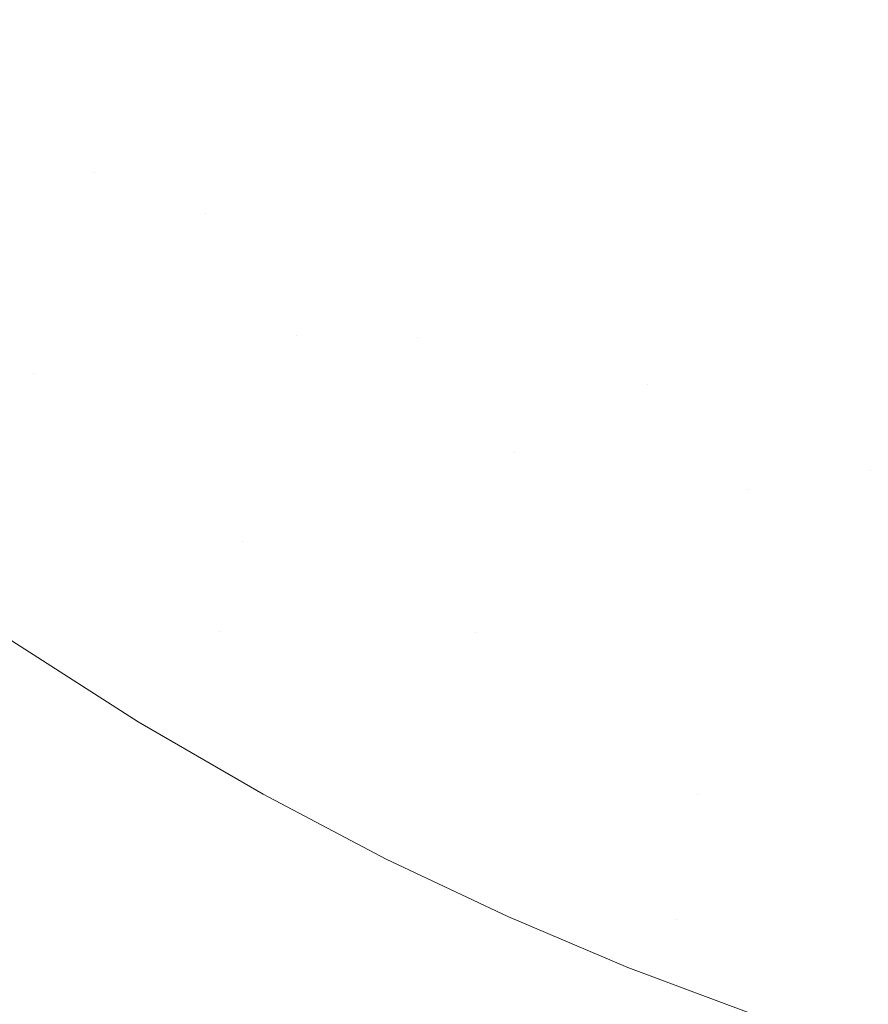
# Model space of a CAD drawing. Header units: centimetres. Extents: x -17.1 to 18.2, y 4.2 to 6.
# Tile 94 of 256: x -5.1793 to -5.1382, y 4.4084 to 4.456. Entities that reach past the tile are written whole.
import ezdxf

# ---------------------------------------------------------------- set-up
doc = ezdxf.new("R2010")
doc.units = ezdxf.units.CM
doc.header["$LTSCALE"] = 2.54
doc.layers.add('Lucido design-1', color=7, linetype='Continuous')

# ---------------------------------------------------------------- blocks, each defined once
blk = doc.blocks.new('Gruppo-3-1')
at = {"color": 7, "linetype": 'Continuous', "lineweight": 9}
blk.add_3dface([(-17.020308, 5.900212, -2276.22217), (-17.020308, 4.300212, -2276.22217), (18.147234, 4.300212, -2276.22217), (18.147234, 5.900212, -2276.22217)], dxfattribs=at)
for points, invisible_edges in [([(-5.177567, 4.461366, -2277.016431), (-5.172831, 4.457951, -2277.016431), (-5.173628, 4.455331, -2277.017404), (-5.178415, 4.458783, -2277.017404)], 15), ([(-5.167998, 4.45473, -2277.016431), (-5.172831, 4.457951, -2277.016431), (-5.172046, 4.46053, -2277.015378), (-5.167265, 4.457342, -2277.015378)], 15), ([(-5.166545, 4.45991, -2277.014245), (-5.161724, 4.456955, -2277.014245), (-5.162393, 4.454355, -2277.015378), (-5.167265, 4.457342, -2277.015378)], 15), ([(-5.134952, 4.455755, -2277.008989), (-5.139925, 4.45754, -2277.008989), (-5.139517, 4.459966, -2277.007509), (-5.134594, 4.458199, -2277.007509)], 15), ([(-5.156819, 4.454204, -2277.014245), (-5.161724, 4.456955, -2277.014245), (-5.161067, 4.459505, -2277.013037), (-5.156214, 4.456784, -2277.013037)], 15), ([(-5.155621, 4.459312, -2277.011756), (-5.15074, 4.456828, -2277.011756), (-5.151282, 4.454273, -2277.013037), (-5.156214, 4.456784, -2277.013037)], 15), ([(-5.145789, 4.454558, -2277.011756), (-5.15074, 4.456828, -2277.011756), (-5.15021, 4.459327, -2277.010405), (-5.145309, 4.457081, -2277.010405)], 15), ([(-5.144841, 4.459546, -2277.008989), (-5.139925, 4.45754, -2277.008989), (-5.140343, 4.455054, -2277.010405), (-5.145309, 4.457081, -2277.010405)], 15), ([(-5.178415, 4.458783, -2277.017404), (-5.173628, 4.455331, -2277.017404), (-5.174437, 4.452673, -2277.018292), (-5.179276, 4.456162, -2277.018292)], 15), ([(-5.168743, 4.452075, -2277.017404), (-5.173628, 4.455331, -2277.017404), (-5.172831, 4.457951, -2277.016431), (-5.167998, 4.45473, -2277.016431)], 15), ([(-5.167265, 4.457342, -2277.015378), (-5.162393, 4.454355, -2277.015378), (-5.163074, 4.45171, -2277.016431), (-5.167998, 4.45473, -2277.016431)], 15), ([(-5.13532, 4.453251, -2277.010405), (-5.140343, 4.455054, -2277.010405), (-5.139925, 4.45754, -2277.008989), (-5.134952, 4.455755, -2277.008989)], 15), ([(-5.157436, 4.451576, -2277.015378), (-5.162393, 4.454355, -2277.015378), (-5.161724, 4.456955, -2277.014245), (-5.156819, 4.454204, -2277.014245)], 15), ([(-5.156214, 4.456784, -2277.013037), (-5.151282, 4.454273, -2277.013037), (-5.151835, 4.451667, -2277.014245), (-5.156819, 4.454204, -2277.014245)], 15), ([(-5.146278, 4.45198, -2277.013037), (-5.151282, 4.454273, -2277.013037), (-5.15074, 4.456828, -2277.011756), (-5.145789, 4.454558, -2277.011756)], 15), ([(-5.145309, 4.457081, -2277.010405), (-5.140343, 4.455054, -2277.010405), (-5.140771, 4.45251, -2277.011756), (-5.145789, 4.454558, -2277.011756)], 15), ([(-5.17567, 4.44862, -2277.019461), (-5.176086, 4.447254, -2277.019806), (-5.18587, 4.454579, -2277.019806), (-5.185402, 4.455906, -2277.019461)], 15), ([(-5.17567, 4.44862, -2277.019461), (-5.185402, 4.455906, -2277.019461), (-5.180149, 4.453507, -2277.019093)], 11), ([(-5.179276, 4.456162, -2277.018292), (-5.174437, 4.452673, -2277.018292), (-5.175257, 4.449979, -2277.019093), (-5.180149, 4.453507, -2277.019093)], 15), ([(-5.169499, 4.449381, -2277.018292), (-5.174437, 4.452673, -2277.018292), (-5.173628, 4.455331, -2277.017404), (-5.168743, 4.452075, -2277.017404)], 15), ([(-5.135695, 4.450688, -2277.011756), (-5.140771, 4.45251, -2277.011756), (-5.140343, 4.455054, -2277.010405), (-5.13532, 4.453251, -2277.010405)], 15), ([(-5.176924, 4.444501, -2277.020427), (-5.186815, 4.451906, -2277.020427), (-5.18587, 4.454579, -2277.019806), (-5.176086, 4.447254, -2277.019806)], 15), ([(-5.167998, 4.45473, -2277.016431), (-5.163074, 4.45171, -2277.016431), (-5.163766, 4.449023, -2277.017404), (-5.168743, 4.452075, -2277.017404)], 15), ([(-5.158063, 4.448901, -2277.016431), (-5.163074, 4.45171, -2277.016431), (-5.162393, 4.454355, -2277.015378), (-5.157436, 4.451576, -2277.015378)], 15), ([(-5.145789, 4.454558, -2277.011756), (-5.140771, 4.45251, -2277.011756), (-5.141209, 4.44991, -2277.013037), (-5.146278, 4.45198, -2277.013037)], 15), ([(-5.156819, 4.454204, -2277.014245), (-5.151835, 4.451667, -2277.014245), (-5.152399, 4.449011, -2277.015378), (-5.157436, 4.451576, -2277.015378)], 15), ([(-5.146778, 4.449349, -2277.014245), (-5.151835, 4.451667, -2277.014245), (-5.151282, 4.454273, -2277.013037), (-5.146278, 4.45198, -2277.013037)], 15), ([(-5.180149, 4.453507, -2277.019093), (-5.175257, 4.449979, -2277.019093), (-5.17567, 4.44862, -2277.019461)], 11), ([(-5.170265, 4.446652, -2277.019093), (-5.175257, 4.449979, -2277.019093), (-5.174437, 4.452673, -2277.018292), (-5.169499, 4.449381, -2277.018292)], 15), ([(-5.136079, 4.44807, -2277.013037), (-5.141209, 4.44991, -2277.013037), (-5.140771, 4.45251, -2277.011756), (-5.135695, 4.450688, -2277.011756)], 15), ([(-5.168743, 4.452075, -2277.017404), (-5.163766, 4.449023, -2277.017404), (-5.164468, 4.446296, -2277.018292), (-5.169499, 4.449381, -2277.018292)], 15), ([(-5.146278, 4.45198, -2277.013037), (-5.141209, 4.44991, -2277.013037), (-5.141655, 4.447258, -2277.014245), (-5.146778, 4.449349, -2277.014245)], 15), ([(-5.177769, 4.441724, -2277.020957), (-5.187767, 4.449209, -2277.020957), (-5.186815, 4.451906, -2277.020427), (-5.176924, 4.444501, -2277.020427)], 15), ([(-5.158701, 4.446183, -2277.017404), (-5.163766, 4.449023, -2277.017404), (-5.163074, 4.45171, -2277.016431), (-5.158063, 4.448901, -2277.016431)], 15), ([(-5.157436, 4.451576, -2277.015378), (-5.152399, 4.449011, -2277.015378), (-5.152972, 4.446309, -2277.016431), (-5.158063, 4.448901, -2277.016431)], 15), ([(-5.147288, 4.446669, -2277.015378), (-5.152399, 4.449011, -2277.015378), (-5.151835, 4.451667, -2277.014245), (-5.146778, 4.449349, -2277.014245)], 15), ([(-5.17567, 4.44862, -2277.019461), (-5.175257, 4.449979, -2277.019093), (-5.170265, 4.446652, -2277.019093)], 11), ([(-5.136471, 4.445398, -2277.014245), (-5.141655, 4.447258, -2277.014245), (-5.141209, 4.44991, -2277.013037), (-5.136079, 4.44807, -2277.013037)], 15), ([(-5.178621, 4.438926, -2277.021392), (-5.188727, 4.446493, -2277.021392), (-5.187767, 4.449209, -2277.020957), (-5.177769, 4.441724, -2277.020957)], 15), ([(-5.169499, 4.449381, -2277.018292), (-5.164468, 4.446296, -2277.018292), (-5.165179, 4.443533, -2277.019093), (-5.170265, 4.446652, -2277.019093)], 15), ([(-5.146778, 4.449349, -2277.014245), (-5.141655, 4.447258, -2277.014245), (-5.142109, 4.444555, -2277.015378), (-5.147288, 4.446669, -2277.015378)], 15), ([(-5.170265, 4.446652, -2277.019093), (-5.176086, 4.447254, -2277.019806), (-5.17567, 4.44862, -2277.019461)], 11), ([(-5.159348, 4.443425, -2277.018292), (-5.164468, 4.446296, -2277.018292), (-5.163766, 4.449023, -2277.017404), (-5.158701, 4.446183, -2277.017404)], 15), ([(-5.158063, 4.448901, -2277.016431), (-5.152972, 4.446309, -2277.016431), (-5.153555, 4.443563, -2277.017404), (-5.158701, 4.446183, -2277.017404)], 15), ([(-5.147806, 4.443941, -2277.016431), (-5.152972, 4.446309, -2277.016431), (-5.152399, 4.449011, -2277.015378), (-5.147288, 4.446669, -2277.015378)], 15), ([(-5.176086, 4.447254, -2277.019806), (-5.165899, 4.440737, -2277.019806), (-5.166625, 4.437914, -2277.020427), (-5.176924, 4.444501, -2277.020427)], 15), ([(-5.165899, 4.440737, -2277.019806), (-5.176086, 4.447254, -2277.019806), (-5.170265, 4.446652, -2277.019093)], 11), ([(-5.13687, 4.442675, -2277.015378), (-5.142109, 4.444555, -2277.015378), (-5.141655, 4.447258, -2277.014245), (-5.136471, 4.445398, -2277.014245)], 15), ([(-5.189209, 4.445128, -2277.021574), (-5.188727, 4.446493, -2277.021392), (-5.178621, 4.438926, -2277.021392)], 11), ([(-5.170265, 4.446652, -2277.019093), (-5.165179, 4.443533, -2277.019093), (-5.165899, 4.440737, -2277.019806)], 11), ([(-5.160003, 4.440631, -2277.019093), (-5.165179, 4.443533, -2277.019093), (-5.164468, 4.446296, -2277.018292), (-5.159348, 4.443425, -2277.018292)], 15), ([(-5.148333, 4.441169, -2277.017404), (-5.153555, 4.443563, -2277.017404), (-5.152972, 4.446309, -2277.016431), (-5.147806, 4.443941, -2277.016431)], 15), ([(-5.147288, 4.446669, -2277.015378), (-5.142109, 4.444555, -2277.015378), (-5.142572, 4.441804, -2277.016431), (-5.147806, 4.443941, -2277.016431)], 15), ([(-5.158701, 4.446183, -2277.017404), (-5.153555, 4.443563, -2277.017404), (-5.154146, 4.440776, -2277.018292), (-5.159348, 4.443425, -2277.018292)], 15), ([(-5.168468, 4.430754, -2277.021574), (-5.16884, 4.429308, -2277.021731), (-5.189692, 4.44376, -2277.021731), (-5.189209, 4.445128, -2277.021574)], 15), ([(-5.168468, 4.430754, -2277.021574), (-5.189209, 4.445128, -2277.021574), (-5.178621, 4.438926, -2277.021392)], 11), ([(-5.176924, 4.444501, -2277.020427), (-5.166625, 4.437914, -2277.020427), (-5.167359, 4.435065, -2277.020957), (-5.177769, 4.441724, -2277.020957)], 15), ([(-5.137277, 4.439904, -2277.016431), (-5.142572, 4.441804, -2277.016431), (-5.142109, 4.444555, -2277.015378), (-5.13687, 4.442675, -2277.015378)], 15), ([(-5.147806, 4.443941, -2277.016431), (-5.142572, 4.441804, -2277.016431), (-5.143042, 4.439009, -2277.017404), (-5.148333, 4.441169, -2277.017404)], 15), ([(-5.169587, 4.426409, -2277.021975), (-5.190661, 4.441015, -2277.021975), (-5.189692, 4.44376, -2277.021731), (-5.16884, 4.429308, -2277.021731)], 15), ([(-5.165899, 4.440737, -2277.019806), (-5.165179, 4.443533, -2277.019093), (-5.160003, 4.440631, -2277.019093)], 11), ([(-5.159348, 4.443425, -2277.018292), (-5.154146, 4.440776, -2277.018292), (-5.154744, 4.437953, -2277.019093), (-5.160003, 4.440631, -2277.019093)], 15), ([(-5.148867, 4.438357, -2277.018292), (-5.154146, 4.440776, -2277.018292), (-5.153555, 4.443563, -2277.017404), (-5.148333, 4.441169, -2277.017404)], 15), ([(-5.177769, 4.441724, -2277.020957), (-5.167359, 4.435065, -2277.020957), (-5.168097, 4.432195, -2277.021392), (-5.178621, 4.438926, -2277.021392)], 15), ([(-5.137689, 4.437089, -2277.017404), (-5.143042, 4.439009, -2277.017404), (-5.142572, 4.441804, -2277.016431), (-5.137277, 4.439904, -2277.016431)], 15), ([(-5.191147, 4.43964, -2277.02206), (-5.190661, 4.441015, -2277.021975), (-5.169587, 4.426409, -2277.021975)], 11), ([(-5.148333, 4.441169, -2277.017404), (-5.143042, 4.439009, -2277.017404), (-5.143519, 4.436174, -2277.018292), (-5.148867, 4.438357, -2277.018292)], 15), ([(-5.15535, 4.435097, -2277.019806), (-5.155962, 4.432212, -2277.020427), (-5.166625, 4.437914, -2277.020427), (-5.165899, 4.440737, -2277.019806)], 15), ([(-5.15535, 4.435097, -2277.019806), (-5.165899, 4.440737, -2277.019806), (-5.160003, 4.440631, -2277.019093)], 11), ([(-5.160003, 4.440631, -2277.019093), (-5.154744, 4.437953, -2277.019093), (-5.15535, 4.435097, -2277.019806)], 11), ([(-5.154744, 4.437953, -2277.019093), (-5.154146, 4.440776, -2277.018292), (-5.148867, 4.438357, -2277.018292)], 11), ([(-5.191634, 4.438263, -2277.022121), (-5.191147, 4.43964, -2277.02206), (-5.169587, 4.426409, -2277.021975)], 11), ([(-5.178621, 4.438926, -2277.021392), (-5.168097, 4.432195, -2277.021392), (-5.168468, 4.430754, -2277.021574)], 11), ([(-5.138108, 4.434232, -2277.018292), (-5.143519, 4.436174, -2277.018292), (-5.143042, 4.439009, -2277.017404), (-5.137689, 4.437089, -2277.017404)], 15), ([(-5.169587, 4.426409, -2277.021975), (-5.147506, 4.412471, -2277.022121), (-5.191634, 4.438263, -2277.022121)], 11), ([(-5.191634, 4.438263, -2277.022121), (-5.147506, 4.412471, -2277.022121), (-5.173534, 4.422055, -2277.02217), (-5.179657, 4.425971, -2277.02217)], 11), ([(-5.144002, 4.433301, -2277.019093), (-5.154744, 4.437953, -2277.019093), (-5.148867, 4.438357, -2277.018292)], 11), ([(-5.148867, 4.438357, -2277.018292), (-5.143519, 4.436174, -2277.018292), (-5.144002, 4.433301, -2277.019093)], 11), ([(-5.15658, 4.429301, -2277.020957), (-5.167359, 4.435065, -2277.020957), (-5.166625, 4.437914, -2277.020427), (-5.155962, 4.432212, -2277.020427)], 15), ([(-5.15535, 4.435097, -2277.019806), (-5.154744, 4.437953, -2277.019093), (-5.144002, 4.433301, -2277.019093), (-5.144491, 4.430394, -2277.019806)], 15), ([(-5.144002, 4.433301, -2277.019093), (-5.143519, 4.436174, -2277.018292), (-5.138108, 4.434232, -2277.018292)], 11), ([(-5.157202, 4.426369, -2277.021392), (-5.168097, 4.432195, -2277.021392), (-5.167359, 4.435065, -2277.020957), (-5.15658, 4.429301, -2277.020957)], 15), ([(-5.144491, 4.430394, -2277.019806), (-5.144985, 4.427458, -2277.020427), (-5.155962, 4.432212, -2277.020427), (-5.15535, 4.435097, -2277.019806)], 15), ([(-5.133007, 4.429626, -2277.019093), (-5.144002, 4.433301, -2277.019093), (-5.138108, 4.434232, -2277.018292)], 11), ([(-5.144491, 4.430394, -2277.019806), (-5.144002, 4.433301, -2277.019093), (-5.133007, 4.429626, -2277.019093), (-5.133376, 4.426679, -2277.019806)], 15), ([(-5.168468, 4.430754, -2277.021574), (-5.168097, 4.432195, -2277.021392), (-5.157202, 4.426369, -2277.021392)], 11), ([(-5.155962, 4.432212, -2277.020427), (-5.144985, 4.427458, -2277.020427), (-5.145483, 4.424495, -2277.020957), (-5.15658, 4.429301, -2277.020957)], 15), ([(-5.157202, 4.426369, -2277.021392), (-5.16884, 4.429308, -2277.021731), (-5.168468, 4.430754, -2277.021574)], 11), ([(-5.133376, 4.426679, -2277.019806), (-5.133749, 4.423702, -2277.020427), (-5.144985, 4.427458, -2277.020427), (-5.144491, 4.430394, -2277.019806)], 15), ([(-5.16884, 4.429308, -2277.021731), (-5.14649, 4.418509, -2277.021731), (-5.146997, 4.415495, -2277.021975), (-5.169587, 4.426409, -2277.021975)], 15), ([(-5.14649, 4.418509, -2277.021731), (-5.16884, 4.429308, -2277.021731), (-5.157202, 4.426369, -2277.021392)], 11), ([(-5.15658, 4.429301, -2277.020957), (-5.145483, 4.424495, -2277.020957), (-5.145985, 4.421511, -2277.021392), (-5.157202, 4.426369, -2277.021392)], 15), ([(-5.134125, 4.420699, -2277.020957), (-5.145483, 4.424495, -2277.020957), (-5.144985, 4.427458, -2277.020427), (-5.133749, 4.423702, -2277.020427)], 15), ([(-5.169587, 4.426409, -2277.021975), (-5.146997, 4.415495, -2277.021975), (-5.147506, 4.412471, -2277.022121)], 11), ([(-5.157202, 4.426369, -2277.021392), (-5.145985, 4.421511, -2277.021392), (-5.14649, 4.418509, -2277.021731)], 11), ([(-17.020308, 4.300212, -2277.02217), (-5.179657, 4.425971, -2277.02217), (-5.173534, 4.422055, -2277.02217)], 9), ([(-5.134504, 4.417674, -2277.021392), (-5.145985, 4.421511, -2277.021392), (-5.145483, 4.424495, -2277.020957), (-5.134125, 4.420699, -2277.020957)], 15), ([(-17.020308, 4.300212, -2277.02217), (-5.173534, 4.422055, -2277.02217), (-5.167494, 4.418542, -2277.02217)], 9), ([(-5.147506, 4.412471, -2277.022121), (-5.167494, 4.418542, -2277.02217), (-5.173534, 4.422055, -2277.02217)], 9), ([(-5.14649, 4.418509, -2277.021731), (-5.145985, 4.421511, -2277.021392), (-5.134504, 4.417674, -2277.021392)], 11), ([(-17.020308, 4.300212, -2277.02217), (-5.167494, 4.418542, -2277.02217), (-5.161534, 4.415405, -2277.02217)], 9), ([(-5.147506, 4.412471, -2277.022121), (-5.161534, 4.415405, -2277.02217), (-5.167494, 4.418542, -2277.02217)], 9), ([(-5.123076, 4.411828, -2277.021731), (-5.123332, 4.408742, -2277.021975), (-5.146997, 4.415495, -2277.021975), (-5.14649, 4.418509, -2277.021731)], 15), ([(-5.123076, 4.411828, -2277.021731), (-5.14649, 4.418509, -2277.021731), (-5.134504, 4.417674, -2277.021392)], 11), ([(-17.020308, 4.300212, -2277.02217), (-5.161534, 4.415405, -2277.02217), (-5.155652, 4.412617, -2277.02217)], 9), ([(-5.147506, 4.412471, -2277.022121), (-5.155652, 4.412617, -2277.02217), (-5.161534, 4.415405, -2277.02217)], 9), ([(-5.147506, 4.412471, -2277.022121), (-5.146997, 4.415495, -2277.021975), (-5.123332, 4.408742, -2277.021975), (-5.123589, 4.405647, -2277.022121)], 15), ([(-17.020308, 4.300212, -2277.02217), (-5.155652, 4.412617, -2277.02217), (-5.149843, 4.410158, -2277.02217)], 9), ([(-5.147506, 4.412471, -2277.022121), (-5.149843, 4.410158, -2277.02217), (-5.155652, 4.412617, -2277.02217)], 9), ([(-5.138424, 4.406144, -2277.02217), (-5.144102, 4.408006, -2277.02217), (-5.149843, 4.410158, -2277.02217), (-5.147506, 4.412471, -2277.022121)], 12), ([(-5.147506, 4.412471, -2277.022121), (-5.123589, 4.405647, -2277.022121), (-5.132803, 4.404558, -2277.02217), (-5.138424, 4.406144, -2277.02217)], 11), ([(-5.149843, 4.410158, -2277.02217), (-5.144102, 4.408006, -2277.02217), (-17.020308, 4.300212, -2277.02217)], 10)]:
    blk.add_3dface(points, dxfattribs=dict(at, invisible_edges=invisible_edges))
blk = doc.blocks.new('Gruppo-4-1')
at = {"color": 7}
blk.add_blockref('Gruppo-3-1', (0, 0), dxfattribs=at)

msp = doc.modelspace()

# ---------------------------------------------------------------- block references
at = {"layer": 'Lucido design-1', "color": 7}
msp.add_blockref('Gruppo-4-1', (0, 0), dxfattribs=at)

doc.saveas('drawing.dxf')
